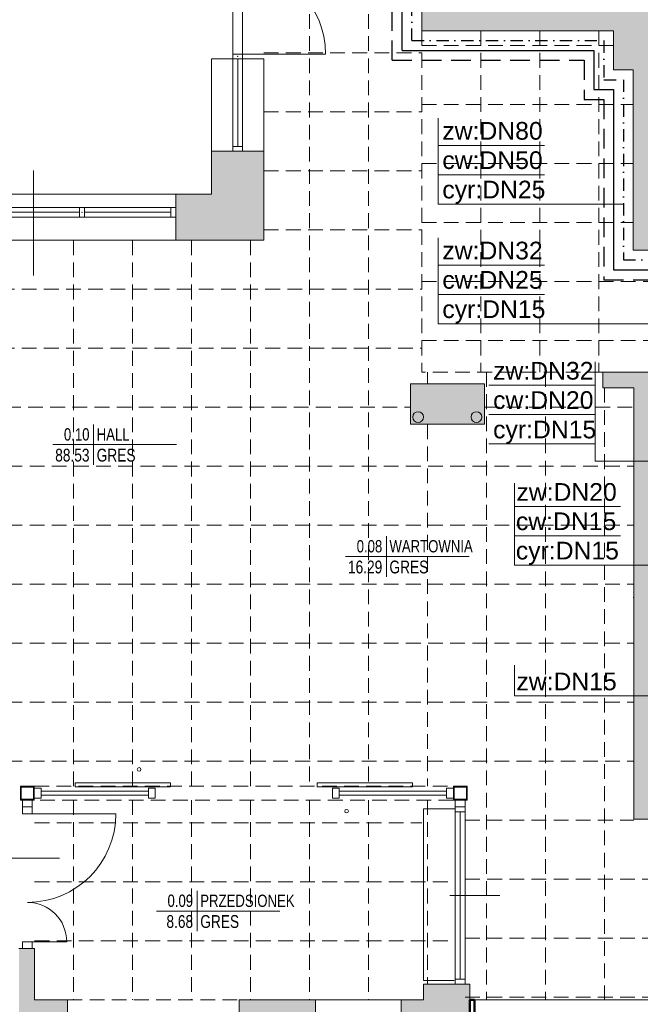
# Model space of a CAD drawing. Header units: millimetres. Extents: x -23540 to 53212, y -37964 to 41185.
# Tile 45 of 203: x -7778 to -7147, y -32094 to -31093. Entities that reach past the tile are written whole.
import ezdxf
from ezdxf.enums import TextEntityAlignment as Align

# ---------------------------------------------------------------- set-up
doc = ezdxf.new("R2010")
doc.units = ezdxf.units.MM
for name, pattern in [('DASHDOT', [1, 0.5, -0.25, 0, -0.25]), ('DASHED', [0.75, 0.5, -0.25]), ('DASHEDX2', [1.5, 1, -0.5])]:
    doc.linetypes.add(name, pattern=pattern)
doc.layers.get('0').update_dxf_attribs({"lineweight": 18})
for name, color, linetype, lineweight in [('BA_drz', 7, 'Continuous', 18), ('BA_KS_ist.', 34, 'Continuous', 50), ('BA_met', 7, 'Continuous', 18), ('Cienka', 7, 'Continuous', 18), ('mm_CWP', 210, 'DASHDOT', 30), ('mm_CWU', 20, 'DASHED', 30), ('mm_woda_opisy', 7, 'Continuous', 13), ('mm_ZWU', 5, 'Continuous', 30), ('PG_PRZERYWANE_ŚREDNIE', 1, 'DASHEDX2', 18), ('PG_WIDOKOWE_CIENKIE', 1, 'Continuous', 18), ('PG_WYPOSAŻENIE', 1, 'Continuous', 18), ('PG_ŚCIANY_DZIAŁOWE', 3, 'Continuous', 18), ('Przemek_okna', 7, 'Continuous', 18)]:
    doc.layers.add(name, color=color, linetype=linetype, lineweight=lineweight)
doc.styles.add('ROMANS', font='bikromsw.shx', dxfattribs={"width": 0.8})
doc.styles.get("Standard").update_dxf_attribs({"font": 'arial.ttf'})

# ---------------------------------------------------------------- blocks, each defined once
blk = doc.blocks.new('bikmet')
blk.add_line((0, 1.65), (0, -1.65))
at = {"style": 'ROMANS', "width": 0.8}
blk.add_attdef('NRPOM', text='', height=1, dxfattribs=at).set_placement((-0.333, 0.333), align=Align.RIGHT)
blk.add_attdef('NWAPOM', (0.25, 0.333), '', height=1, dxfattribs=at)
blk.add_attdef('RAREA', text='', height=1.042, dxfattribs=at).set_placement((-0.333, -0.333), align=Align.TOP_RIGHT)
blk.add_attdef('PODLOGA', text='', height=1.042, dxfattribs=at).set_placement((0.25, -0.333), align=Align.TOP_LEFT)

msp = doc.modelspace()

# ---------------------------------------------------------------- hatches: boundary and pattern name
at = {"layer": 'PG_ŚCIANY_DZIAŁOWE', "true_color": 0x636466, "transparency": 33554610}
h = msp.add_hatch(color=251, dxfattribs=at)
h.dxf.hatch_style = 1
h.paths.add_polyline_path([(-7363, -30145.2), (-7358, -30145.2), (-7358, -30150.7), (-7363, -30150.7)])
h.paths.add_polyline_path([(-7369.7, -30049.7), (-7346.2, -30049.7), (-7346.2, -29716.7), (-7306.2, -29716.7), (-7306.2, -29702.7), (-7265.7, -29702.7), (-7265.7, -29645.5), (-7318.7, -29645.5), (-7318.7, -29516.5), (-7369.7, -29516.5)])
h.paths.add_polyline_path([(-7346.2, -30150.7), (-7358, -30150.7), (-7358, -30145.2), (-7363, -30145.2), (-7363, -30150.7), (-7369.7, -30150.7), (-7369.7, -31104.5), (-7174.6, -31104.5), (-7174.6, -31144.2), (-7154.7, -31144.2), (-7154.7, -31327.5), (-6869.7, -31327.5), (-6869.7, -31312.5), (-7139.7, -31312.5), (-7139.7, -31104.5), (-6751.7, -31104.5), (-6751.7, -31327.5), (-6712.7, -31327.5), (-6712.7, -31330.5), (-6582.7, -31330.5), (-6543.7, -31330.5), (-6506.8, -31300.5), (-6701.2, -31300.5), (-6701.2, -31079.5), (-7346.2, -31079.5), (-7346.2, -30518.7), (-7164.7, -30518.7), (-7164.7, -30497.2), (-7346.2, -30497.2), (-7346.2, -30314.7), (-7331.2, -30314.7), (-7331.2, -30272.2), (-7346.2, -30272.2)])
h = msp.add_hatch(color=251, dxfattribs=at)
h.dxf.hatch_style = 1
h.paths.add_polyline_path([(-7530.2, -31227), (-7583.2, -31227), (-7583.2, -31270.5), (-7619.7, -31270.5), (-7619.7, -31317.5), (-7530.2, -31317.5)])
h = msp.add_hatch(color=251, dxfattribs=at)
h.dxf.hatch_style = 1
h.paths.add_polyline_path([(-6506.8, -31475), (-6543.7, -31475), (-6543.7, -31943.5), (-6717.7, -31943.5), (-6717.7, -31559.5), (-6717.7, -31451.5), (-6840.2, -31451.5), (-6840.2, -31470), (-6760.7, -31470), (-6760.7, -31680.5), (-7008.2, -31680.5), (-7008.2, -31470), (-6941.2, -31470), (-6941.2, -31451.5), (-7034.7, -31451.5), (-7034.7, -31470), (-7022.7, -31470), (-7022.7, -31699), (-6760.7, -31699), (-6760.7, -31885), (-7135.7, -31885), (-7135.7, -31470), (-7135.7, -31451.5), (-7185.7, -31451.5), (-7185.7, -31467.5), (-7154.2, -31467.5), (-7154.2, -31906), (-6954.7, -31906), (-6954.7, -31913), (-6945.7, -31913), (-6945.7, -31906), (-6756.7, -31906), (-6756.7, -32071.5), (-6770.2, -32071.5), (-6770.2, -32143.5), (-6695.2, -32143.5), (-6695.2, -31989.4), (-6506.8, -31989.4)])
h.paths.add_polyline_path([(-6543.7, -31335), (-6506.8, -31335), (-6506.8, -31300.5), (-6543.7, -31330.5)])
h = msp.add_hatch(color=251, dxfattribs=at)
h.dxf.hatch_style = 1
h.paths.add_polyline_path([(-7381.2, -31463.5), (-7381.2, -31466.5), (-7381.2, -31504.5), (-7305.7, -31504.5), (-7305.7, -31463.5)])
h = msp.add_hatch(color=251, dxfattribs=at)
h.dxf.hatch_style = 1
h.paths.add_polyline_path([(-7729.7, -32089.5), (-7763.2, -32089.5), (-7763.2, -32037.5), (-7779.2, -32037.5), (-7779.2, -32143.5), (-7729.7, -32143.5)])
h = msp.add_hatch(color=251, dxfattribs=at)
h.dxf.hatch_style = 1
h.paths.add_polyline_path([(-7320.7, -32089.5), (-7320.7, -32073.5), (-7336.7, -32073.5), (-7367.7, -32073.5), (-7367.7, -32089.5), (-7390.7, -32089.5), (-7390.7, -32143.5), (-7320.7, -32143.5)])
h = msp.add_hatch(color=251, dxfattribs=at)
h.dxf.hatch_style = 1
h.paths.add_polyline_path([(-7477.7, -32089.5), (-7555.2, -32089.5), (-7555.2, -32143.5), (-7477.7, -32143.5)])

# ---------------------------------------------------------------- linework, layer by layer
at = {"color": 251, "lineweight": 20, "true_color": 0x636466}
for p, q in [((-7369.7, -30150.7), (-7369.7, -31104.5)), ((-7154.7, -31680.5), (-7154.2, -31680.5)), ((-7721.9, -31868.9), (-7624.9, -31868.9)), ((-7721.9, -31872.9), (-7721.9, -31868.9)), ((-7624.9, -31872.9), (-7624.9, -31868.9)), ((-7379.1, -31868.9), (-7476.1, -31868.9)), ((-7476.1, -31872.9), (-7476.1, -31868.9)), ((-7379.1, -31872.9), (-7379.1, -31868.9)), ((-7763.5, -31874.5), (-7756.5, -31874.5)), ((-7763.5, -31874.5), (-7756.5, -31874.5)), ((-7756.5, -31874.5), (-7756.5, -31884.5)), ((-7756.5, -31877.5), (-7647.5, -31877.5)), ((-7721.9, -31872.9), (-7624.9, -31872.9)), ((-7647.5, -31874.5), (-7640.5, -31874.5)), ((-7647.5, -31874.5), (-7647.5, -31884.5)), ((-7640.5, -31874.5), (-7640.5, -31884.5)), ((-7379.1, -31872.9), (-7476.1, -31872.9)), ((-7460.5, -31874.5), (-7453.5, -31874.5)), ((-7460.5, -31874.5), (-7460.5, -31884.5)), ((-7453.5, -31874.5), (-7453.5, -31884.5)), ((-7453.5, -31877.5), (-7344.5, -31877.5)), ((-7344.5, -31874.5), (-7337.5, -31874.5)), ((-7344.5, -31874.5), (-7344.5, -31884.5)), ((-7337.5, -31874.5), (-7337.5, -31884.5)), ((-7775.5, -31886.5), (-7775.5, -31893.5)), ((-7775.5, -31886.5), (-7765.5, -31886.5)), ((-7765.5, -31886.5), (-7765.5, -31893.5)), ((-7763.5, -31884.5), (-7756.5, -31884.5)), ((-7756.5, -31881.5), (-7647.5, -31881.5)), ((-7647.5, -31884.5), (-7640.5, -31884.5)), ((-7460.5, -31884.5), (-7453.5, -31884.5)), ((-7453.5, -31881.5), (-7344.5, -31881.5)), ((-7344.5, -31884.5), (-7337.5, -31884.5)), ((-7335.5, -31886.5), (-7335.5, -31893.5)), ((-7335.5, -31886.5), (-7325.5, -31886.5)), ((-7325.5, -31886.5), (-7325.5, -31893.5)), ((-7775.5, -31893.5), (-7775.5, -31900.5)), ((-7775.5, -31893.5), (-7765.5, -31893.5)), ((-7765.5, -31893.5), (-7775.5, -31893.5)), ((-7765.5, -31893.5), (-7765.5, -31900.5)), ((-7335.5, -31893.5), (-7325.5, -31893.5)), ((-7325.5, -31893.5), (-7335.5, -31893.5)), ((-7765.5, -31900.5), (-7775.5, -31900.5)), ((-7770.5, -31900.5), (-7690.5, -31900.5)), ((-7763.2, -32037.5), (-7779.2, -32037.5)), ((-7765.5, -32030.5), (-7775.5, -32030.5)), ((-7775.5, -32030.5), (-7775.5, -32037.5)), ((-7765.5, -32037.5), (-7775.5, -32037.5)), ((-7770.5, -32030.5), (-7730.5, -32030.5)), ((-7765.5, -32030.5), (-7765.5, -32037.5)), ((-7336.7, -32073.5), (-7320.7, -32073.5))]:
    msp.add_line(p, q, dxfattribs=at)
at = {"color": 251, "true_color": 0x636466}
for p, q in [((-7561.7, -31038.8), (-7561.7, -31128.1)), ((-7551.7, -31038.8), (-7551.7, -31128.1)), ((-7561.7, -31128.1), (-7561.7, -31227)), ((-7561.7, -31128.1), (-7551.7, -31128.1)), ((-7556.7, -31128.1), (-7467.4, -31128.1)), ((-7551.7, -31128.1), (-7551.7, -31227)), ((-7583.2, -31270.5), (-7583.2, -31133.1)), ((-7561.7, -31133.1), (-7583.2, -31133.1)), ((-7561.7, -31133.1), (-7551.7, -31133.1)), ((-7556.7, -31133.1), (-7556.7, -31222)), ((-7551.7, -31133.1), (-7530.2, -31133.1)), ((-7530.2, -31317.5), (-7530.2, -31133.1)), ((-7530.2, -31227), (-7583.2, -31227)), ((-7551.7, -31222), (-7561.7, -31222)), ((-7583.2, -31270.5), (-8317.2, -31270.5)), ((-7619.7, -31317.5), (-7619.7, -31270.5)), ((-7619.7, -31284), (-7908.7, -31284)), ((-7717.5, -31284), (-7717.5, -31294)), ((-7712.5, -31284), (-7712.5, -31294)), ((-7624.7, -31294), (-7624.7, -31284)), ((-7619.7, -31294), (-7908.7, -31294)), ((-7717.5, -31289), (-7806.9, -31289)), ((-7717.5, -31289), (-7806.9, -31289)), ((-7624.7, -31289), (-7712.5, -31289)), ((-7530.2, -31317.5), (-8276.2, -31317.5)), ((-7185.7, -31451.5), (-7135.7, -31451.5)), ((-7185.7, -31464.5), (-7185.7, -31451.5)), ((-7185.7, -31451.5), (-7185.7, -31467.5)), ((-7381.2, -31504.5), (-7381.2, -31463.5)), ((-7381.2, -31463.5), (-7305.7, -31463.5)), ((-7381.2, -31463.5), (-7381.2, -31466.5)), ((-7305.7, -31504.5), (-7305.7, -31463.5)), ((-7185.7, -31467.5), (-7154.2, -31467.5)), ((-7154.2, -31467.5), (-7154.2, -31906)), ((-7381.2, -31504.5), (-7305.7, -31504.5)), ((-7154.2, -31906), (-6954.7, -31906)), ((-7763.2, -32037.5), (-7763.2, -32089.5)), ((-7320.7, -32073.5), (-7367.7, -32073.5)), ((-7367.7, -32073.5), (-7367.7, -32089.5)), ((-7320.7, -32073.5), (-7320.7, -32143.5)), ((-7729.7, -32089.5), (-7763.2, -32089.5)), ((-7729.7, -32089.5), (-7729.7, -32143.5)), ((-7367.7, -32089.5), (-7555.2, -32089.5)), ((-7555.2, -32089.5), (-7555.2, -32143.5)), ((-7477.7, -32089.5), (-7477.7, -32143.5)), ((-7390.7, -32089.5), (-7390.7, -32143.5)), ((-6954.7, -32089.5), (-7320.7, -32089.5))]:
    msp.add_line(p, q, dxfattribs=at)
at = {"color": 251, "true_color": 0x636466, "extrusion": (0, 0, -1)}
for p, q in [((-7770.5, -31900.5), (-7680.5, -31900.5)), ((-7737.9, -31945.5), (-7794.4, -31945.5))]:
    msp.add_line(p, q, dxfattribs=at)
at = {"color": 251, "lineweight": 20, "true_color": 0x636466}
for points in [[(-7777.5, -31872.5), (-7763.5, -31872.5), (-7763.5, -31886.5), (-7777.5, -31886.5)], [(-7776.7, -31873.3), (-7764.3, -31873.3), (-7764.3, -31885.7), (-7776.7, -31885.7)], [(-7337.5, -31872.5), (-7323.5, -31872.5), (-7323.5, -31886.5), (-7337.5, -31886.5)], [(-7336.7, -31873.3), (-7324.3, -31873.3), (-7324.3, -31885.7), (-7336.7, -31885.7)]]:
    msp.add_lwpolyline(points, close=True, dxfattribs=at)
at = {"color": 251, "true_color": 0x636466}
msp.add_arc((-7556.7, -31128.1), 89.3, 0, 90, dxfattribs=at)
at = {"color": 251, "true_color": 0x636466, "extrusion": (0, 0, -1)}
msp.add_arc((7770.5, -31900.5), 90, 180, 270, dxfattribs=at)
at = {"color": 251, "true_color": 0x636466}
for p in [(-7556.7, -31130.6), (-7556.7, -31130.6), (-7556.7, -31130.6), (-7556.7, -31130.6), (-7715, -31289), (-7715, -31289), (-7715, -31289)]:
    msp.add_point(p, dxfattribs=at)
at = {"layer": 'BA_drz', "color": 251, "true_color": 0x636466}
for p, q in [((-7335.5, -31893.5), (-7335.5, -32073.5)), ((-7325.5, -31898.5), (-7335.5, -31898.5)), ((-7330.5, -31898.5), (-7330.5, -32068.5)), ((-7325.5, -31893.5), (-7325.5, -32073.5)), ((-7341.2, -31983.5), (-7290.3, -31983.5)), ((-7325.5, -32068.5), (-7335.5, -32068.5))]:
    msp.add_line(p, q, dxfattribs=at)
at = {"layer": 'BA_KS_ist.', "color": 51, "linetype": 'Continuous', "lineweight": 20, "ltscale": 25, "true_color": 0xf7f281}
for centre in [(-7373.3, -31497.2), (-7314, -31497.2)]:
    msp.add_circle(centre, 5.5, dxfattribs=at)
at = {"layer": 'BA_met', "color": 251, "true_color": 0x636466}
for p, q in [((-7744.6, -31525.2), (-7619.1, -31525.2)), ((-7447, -31638.9), (-7321.4, -31638.9)), ((-7639.3, -31999.3), (-7513.8, -31999.3))]:
    msp.add_line(p, q, dxfattribs=at)
at = {"layer": 'Cienka', "color": 251, "true_color": 0x636466}
msp.add_arc((-7770.5, -32030.5), 40, 0, 90, dxfattribs=at)
at = {"layer": 'mm_CWP', "ltscale": 25}
for p, q in [((-7379.7, -31114.5), (-7379.7, -29998.8)), ((-7379.7, -31114.5), (-7184.6, -31114.5)), ((-7184.6, -31114.5), (-7184.6, -31154.2))]:
    msp.add_line(p, q, dxfattribs=at)
msp.add_lwpolyline([(-7184.6, -31154.2), (-7164.7, -31154.2), (-7164.7, -31337.5), (-6556.9, -31337.5)], dxfattribs=at)
at = {"layer": 'mm_CWU', "ltscale": 40}
for p, q in [((-7399.7, -31134.5), (-7399.7, -30018.8)), ((-7399.7, -31134.5), (-7204.6, -31134.5)), ((-7204.6, -31134.5), (-7204.6, -31174.2))]:
    msp.add_line(p, q, dxfattribs=at)
msp.add_lwpolyline([(-7204.6, -31174.2), (-7184.7, -31174.2), (-7184.7, -31357.5), (-6556.9, -31357.5)], dxfattribs=at)
at = {"layer": 'mm_woda_opisy'}
for p, q in [((-7352.9, -31280.6), (-7352.9, -31193.2)), ((-7352.9, -31221), (-7244.9, -31221)), ((-7352.9, -31250.8), (-7244.9, -31250.8)), ((-7352.9, -31280.6), (-7164.7, -31280.7)), ((-7352.9, -31402.3), (-7352.9, -31314.9)), ((-7352.9, -31342.7), (-7244.9, -31342.7)), ((-7352.9, -31372.5), (-7244.9, -31372.5)), ((-7352.9, -31402.3), (-7120.7, -31402.4)), ((-7193.3, -31542.1), (-7193.3, -31441.1)), ((-7301.3, -31464.9), (-7193.3, -31464.9)), ((-7301.3, -31494.7), (-7193.3, -31494.7)), ((-7301.3, -31524.5), (-7193.3, -31524.5)), ((-7104.1, -31542.1), (-7193.3, -31542.1)), ((-7275.5, -31647.7), (-7275.5, -31564.3)), ((-7167.5, -31588.1), (-7275.5, -31588.1)), ((-7167.5, -31617.9), (-7275.5, -31617.9)), ((-7120.7, -31647.7), (-7275.5, -31647.7)), ((-7275.5, -31780.6), (-7275.5, -31749.3)), ((-7130.7, -31780.6), (-7275.5, -31780.6))]:
    msp.add_line(p, q, dxfattribs=at)
at = {"layer": 'mm_ZWU', "ltscale": 100}
for p, q in [((-7389.7, -31124.5), (-7389.7, -30008.8)), ((-7389.7, -31124.5), (-7194.6, -31124.5)), ((-7194.6, -31124.5), (-7194.6, -31164.2))]:
    msp.add_line(p, q, dxfattribs=at)
msp.add_lwpolyline([(-7194.6, -31164.2), (-7174.7, -31164.2), (-7174.7, -31347.5), (-6556.9, -31347.5)], dxfattribs=at)
at = {"layer": 'PG_PRZERYWANE_ŚREDNIE', "color": 251, "lineweight": 15, "ltscale": 15, "true_color": 0x636466}
for p, q in [((-7483.7, -29242.5), (-7483.7, -31872.5)), ((-7423.7, -29242.5), (-7423.7, -31872.5)), ((-7369.7, -31104.5), (-7369.7, -31451.5)), ((-7309.7, -31104.5), (-7309.7, -31451.5)), ((-7249.7, -31104.5), (-7249.7, -31451.5)), ((-7189.7, -31104.5), (-7189.7, -31451.5)), ((-7530.2, -31127), (-7369.7, -31127)), ((-7369.7, -31119.5), (-7174.6, -31119.5)), ((-7530.2, -31187), (-7369.7, -31187)), ((-7369.7, -31179.5), (-7154.7, -31179.5)), ((-7530.2, -31247), (-7369.7, -31247)), ((-7369.7, -31239.5), (-7154.7, -31239.5)), ((-7530.2, -31307), (-7369.7, -31307)), ((-7369.7, -31299.5), (-7154.7, -31299.5)), ((-7723.7, -31317.5), (-7723.7, -31872.5)), ((-7663.7, -31317.5), (-7663.7, -31872.5)), ((-7603.7, -31317.5), (-7603.7, -31872.5)), ((-7543.7, -31317.5), (-7543.7, -31872.5)), ((-8518.7, -31367), (-7369.7, -31367)), ((-7369.7, -31359.5), (-6543.7, -31359.5)), ((-8518.7, -31427), (-7369.7, -31427)), ((-7369.7, -31419.5), (-6543.7, -31419.5)), ((-7185.7, -31451.5), (-7369.7, -31451.5)), ((-7363.7, -31451.5), (-7363.7, -31463.5)), ((-7303.7, -31451.5), (-7303.7, -32089.5)), ((-7243.7, -31451.5), (-7243.7, -32089.5)), ((-7183.7, -31467.5), (-7183.7, -32089.5)), ((-7904.7, -31487), (-7381.2, -31487)), ((-7305.7, -31487), (-7154.2, -31487)), ((-7363.7, -31504.5), (-7363.7, -31872.5)), ((-8330.7, -31547), (-7154.2, -31547)), ((-8330.7, -31607), (-7154.2, -31607)), ((-8330.7, -31667), (-7154.2, -31667)), ((-8330.7, -31727), (-7154.2, -31727)), ((-8330.7, -31787), (-7154.2, -31787)), ((-8330.7, -31847), (-7154.2, -31847)), ((-7763.5, -31872.5), (-7337.5, -31872.5)), ((-7337.5, -31886.5), (-7763.5, -31886.5)), ((-7723.7, -31886.5), (-7723.7, -32089.5)), ((-7663.7, -31886.5), (-7663.7, -32089.5)), ((-7603.7, -31886.5), (-7603.7, -32089.5)), ((-7543.7, -31886.5), (-7543.7, -32089.5)), ((-7483.7, -31886.5), (-7483.7, -32089.5)), ((-7423.7, -31886.5), (-7423.7, -32089.5)), ((-7363.7, -31886.5), (-7363.7, -32073.5)), ((-7325.5, -31907), (-7154.2, -31907)), ((-7763.2, -31909.5), (-7369.7, -31909.5)), ((-7763.2, -31969.5), (-7335.5, -31969.5)), ((-7325.5, -31967), (-6955.2, -31967)), ((-7763.2, -32029.5), (-7335.5, -32029.5)), ((-7325.5, -32027), (-6954.7, -32027)), ((-7729.7, -32089.5), (-7555.2, -32089.5)), ((-7325.5, -32087), (-6954.7, -32087))]:
    msp.add_line(p, q, dxfattribs=at)
at = {"layer": 'PG_WIDOKOWE_CIENKIE', "color": 251, "lineweight": 50, "true_color": 0x636466}
for p, q in [((-7320.7, -32089.5), (-7316, -32089.5)), ((-7320.7, -32143.5), (-7320.7, -32089.5)), ((-7316, -32089.5), (-7316, -32143.5))]:
    msp.add_line(p, q, dxfattribs=at)
at = {"layer": 'PG_WYPOSAŻENIE', "color": 251, "true_color": 0x636466}
for centre in [(-7657, -31855.4), (-7446.1, -31897.8)]:
    msp.add_circle(centre, 1.85, dxfattribs=at)
at = {"layer": 'PG_ŚCIANY_DZIAŁOWE', "color": 251, "true_color": 0x636466}
for p, q in [((-7369.7, -31104.5), (-7174.6, -31104.5)), ((-7174.6, -31104.5), (-7174.6, -31144.2)), ((-7174.6, -31144.2), (-7154.7, -31144.2)), ((-7154.7, -31144.2), (-7154.7, -31327.5)), ((-7154.7, -31327.5), (-6869.7, -31327.5)), ((-7335.5, -31895.5), (-7367.7, -31895.5)), ((-7367.7, -31895.5), (-7367.7, -32070)), ((-7336.7, -32070), (-7367.7, -32070))]:
    msp.add_line(p, q, dxfattribs=at)
at = {"layer": 'Przemek_okna', "color": 251, "lineweight": 20, "true_color": 0x636466}
msp.add_line((-7764.2, -31246.4), (-7764.2, -31353.2), dxfattribs=at)

# ---------------------------------------------------------------- block references
at = {"layer": 'BA_met', "color": 251, "true_color": 0x636466, "xscale": 12.5, "yscale": 12.5, "zscale": 12.5}
for p, values in [((-7703.2, -31525.2), {'NRPOM': '0.10', 'NWAPOM': 'HALL', 'RAREA': '88.53', 'PODLOGA': 'GRES'}), ((-7405.6, -31638.9), {'NRPOM': '0.08', 'NWAPOM': 'WARTOWNIA', 'RAREA': '16.29', 'PODLOGA': 'GRES'}), ((-7597.9, -31999.3), {'NRPOM': '0.09', 'NWAPOM': 'PRZEDSIONEK', 'RAREA': '8.68', 'PODLOGA': 'GRES'})]:
    msp.add_blockref('bikmet', p, dxfattribs=at).add_auto_attribs(values)

# ---------------------------------------------------------------- texts
at = {"layer": 'mm_woda_opisy', "char_height": 18, "width": 263.528}
for s, insert, attachment_point in [('zw:DN80', (-7348.7, -31197.2), 1), ('cw:DN50', (-7348.7, -31227), 1), ('cyr:DN25', (-7348.7, -31256.9), 1), ('zw:DN32', (-7348.7, -31318.9), 1), ('cw:DN25', (-7348.7, -31348.7), 1), ('cyr:DN15', (-7348.7, -31378.5), 1), ('zw:DN32', (-7297.1, -31441.1), 1), ('cw:DN20', (-7297.1, -31470.9), 1), ('cyr:DN15', (-7297.1, -31500.8), 1), ('zw:DN20', (-7171.4, -31564.3), 3), ('cw:DN15', (-7171.9, -31594.1), 3), ('cyr:DN15', (-7169.2, -31623.9), 3), ('zw:DN15', (-7171.4, -31756.9), 3)]:
    msp.add_mtext(s, dxfattribs=dict(at, insert=insert, attachment_point=attachment_point))

doc.saveas('drawing.dxf')
